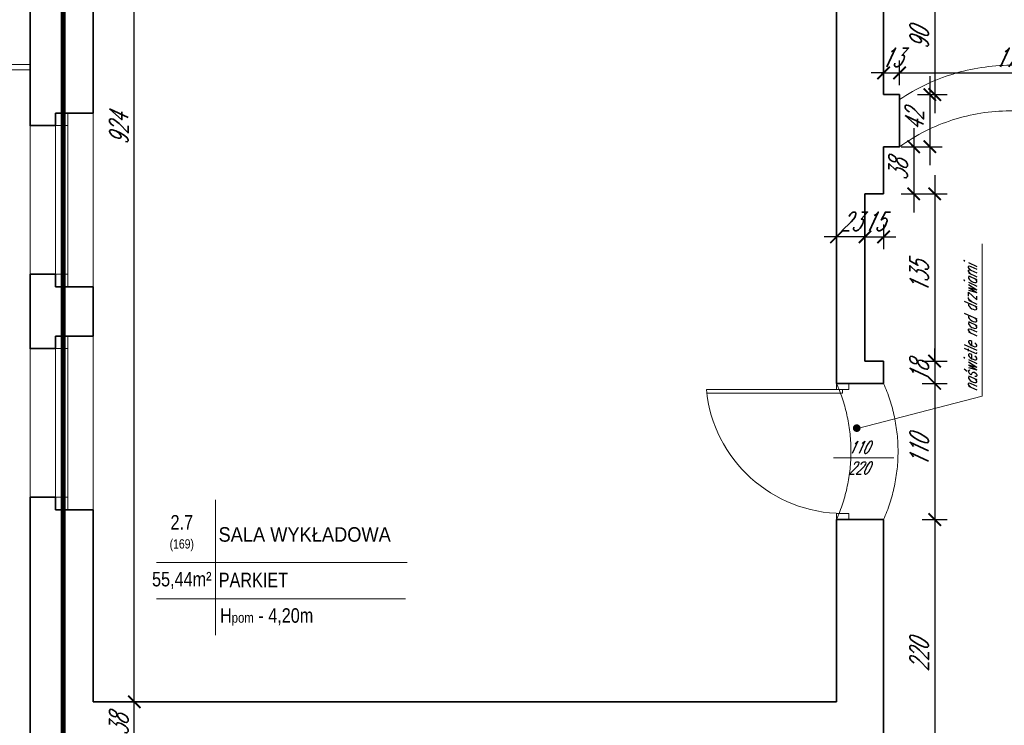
# Model space of a CAD drawing. Header units: millimetres. Extents: x 402 to 79005, y -7782 to 89952.
# Tile 128 of 256: x 26769 to 27564, y 22507 to 23076. Entities that reach past the tile are written whole.
import ezdxf

# ---------------------------------------------------------------- set-up
doc = ezdxf.new("R2010")
doc.units = ezdxf.units.MM
doc.header["$LTSCALE"] = 10
doc.linetypes.add('DASHED', pattern=[19.05, 12.7, -6.35])
doc.layers.get('0').update_dxf_attribs({"lineweight": 0})
doc.layers.get('Defpoints').update_dxf_attribs({"color": 253})
for name, color, linetype, lineweight in [('01 parter - ściany', 253, 'Continuous', 35), ('03-01_okna', 253, 'Continuous', 15), ('03_drzwi', 253, 'Continuous', 15), ('04-1_widok', 253, 'Continuous', 5), ('04-2_nad', 253, 'DASHED', 5), ('05-01_wymiary', 253, 'Continuous', 5), ('05-03_opis', 253, 'Continuous', 5), ('0_A_GRANICA OPRACOWANIA', 1, 'Continuous', 0), ('0_A_ŚCIANY ', 253, 'Continuous', 30)]:
    doc.layers.add(name, color=color, linetype=linetype, lineweight=lineweight)
doc.styles.add('ariel', font='ARIAL.TTF', dxfattribs={"width": 0.8})
doc.styles.add('ariel_wym', font='simplex.shx', dxfattribs={"width": 0.65, "oblique": 25})
doc.dimstyles.new('ariel 50 wnętrze', dxfattribs={"dimtxt": 15, "dimasz": 10, "dimexe": 10, "dimexo": 0, "dimgap": 5, "dimtad": 1, "dimdec": 1, "dimrnd": 0.5, "dimtxsty": 'ariel_wym', "dimblk": 'ARCHTICK', "dimcen": 2.5, "dimdle": 15, "dimazin": 0, "dimtfac": 1, "dimtdec": 1, "dimtix": 1, "dimtmove": 0, "dimatfit": 3, "dimldrblk": 'DOT', "dimfxl": 0, "dimarcsym": 0})

# ---------------------------------------------------------------- blocks, each defined once
blk = doc.blocks.new('_ArchTick')
at = {"color": 0, "linetype": 'ByBlock', "const_width": 0.15}
blk.add_lwpolyline([(-0.5, -0.5), (0.5, 0.5)], dxfattribs=at)
blk = doc.blocks.new('*D2404')
at = {"layer": '05-01_wymiary', "color": 0, "lineweight": -2}
for p, q in [((27507.3, 23120.69), (27507.3, 23000.69)), ((27497.3, 23105.69), (27517.3, 23105.69)), ((27497.3, 23015.69), (27517.3, 23015.69))]:
    blk.add_line(p, q, dxfattribs=at)
at = {"layer": 'Defpoints', "color": 0}
for p in [(27466, 23105.69), (27479, 23015.69), (27507.3, 23015.69)]:
    blk.add_point(p, dxfattribs=at)
at = {"layer": '05-01_wymiary', "color": 0, "lineweight": -2, "xscale": 10, "yscale": 10, "zscale": 10}
for p, rotation in [((27507.3, 23105.69), 90), ((27507.3, 23015.69), 270)]:
    blk.add_blockref('_ArchTick', p, dxfattribs=dict(at, rotation=rotation))
at = {"layer": '05-01_wymiary', "color": 0, "insert": (27494.8, 23060.69), "char_height": 15, "attachment_point": 5, "rotation": 90, "style": 'ariel_wym'}
blk.add_mtext('90', dxfattribs=at)
blk = doc.blocks.new('_Dot')
at = {"color": 0, "linetype": 'ByBlock', "lineweight": -2}
blk.add_line((-0.5, 0), (-1, 0), dxfattribs=at)
at = {"color": 0, "linetype": 'ByBlock', "const_width": 0.5}
blk.add_lwpolyline([(-0.25, 0, 1), (0.25, 0, 1)], format="xyb", close=True, dxfattribs=at)
blk = doc.blocks.new('*D2405')
at = {"layer": '05-01_wymiary', "color": 0, "lineweight": -2}
for p, q in [((27503.34, 23030.69), (27503.34, 22958.69)), ((27493.34, 23015.69), (27513.34, 23015.69)), ((27493.34, 22973.69), (27513.34, 22973.69))]:
    blk.add_line(p, q, dxfattribs=at)
at = {"layer": 'Defpoints', "color": 0}
for p in [(27479, 23015.69), (27479, 22973.69), (27503.34, 22973.69)]:
    blk.add_point(p, dxfattribs=at)
at = {"layer": '05-01_wymiary', "color": 0, "lineweight": -2, "xscale": 10, "yscale": 10, "zscale": 10}
for p, rotation in [((27503.34, 23015.69), 90), ((27503.34, 22973.69), 270)]:
    blk.add_blockref('_ArchTick', p, dxfattribs=dict(at, rotation=rotation))
at = {"layer": '05-01_wymiary', "color": 0, "insert": (27490.84, 22994.69), "char_height": 15, "attachment_point": 5, "rotation": 90, "style": 'ariel_wym'}
blk.add_mtext('42', dxfattribs=at)
blk = doc.blocks.new('*D2406')
at = {"layer": '05-01_wymiary', "color": 0, "lineweight": -2}
for p, q in [((27490.34, 22988.69), (27490.34, 22920.69)), ((27480.34, 22973.69), (27500.34, 22973.69)), ((27480.34, 22935.69), (27500.34, 22935.69))]:
    blk.add_line(p, q, dxfattribs=at)
at = {"layer": 'Defpoints', "color": 0}
for p in [(27466, 22973.69), (27466, 22935.69), (27490.34, 22935.69)]:
    blk.add_point(p, dxfattribs=at)
at = {"layer": '05-01_wymiary', "color": 0, "lineweight": -2, "xscale": 10, "yscale": 10, "zscale": 10}
for p, rotation in [((27490.34, 22973.69), 90), ((27490.34, 22935.69), 270)]:
    blk.add_blockref('_ArchTick', p, dxfattribs=dict(at, rotation=rotation))
at = {"layer": '05-01_wymiary', "color": 0, "insert": (27477.84, 22954.69), "char_height": 15, "attachment_point": 5, "rotation": 90, "style": 'ariel_wym'}
blk.add_mtext('38', dxfattribs=at)
blk = doc.blocks.new('*D2407')
at = {"layer": '05-01_wymiary', "color": 0, "lineweight": -2}
for p, q in [((27507.3, 22950.69), (27507.3, 22785.69)), ((27497.3, 22935.69), (27517.3, 22935.69)), ((27497.3, 22800.69), (27517.3, 22800.69))]:
    blk.add_line(p, q, dxfattribs=at)
at = {"layer": 'Defpoints', "color": 0}
for p in [(27466, 22935.69), (27466, 22800.69), (27507.3, 22800.69)]:
    blk.add_point(p, dxfattribs=at)
at = {"layer": '05-01_wymiary', "color": 0, "lineweight": -2, "xscale": 10, "yscale": 10, "zscale": 10}
for p, rotation in [((27507.3, 22935.69), 90), ((27507.3, 22800.69), 270)]:
    blk.add_blockref('_ArchTick', p, dxfattribs=dict(at, rotation=rotation))
at = {"layer": '05-01_wymiary', "color": 0, "insert": (27494.8, 22868.19), "char_height": 15, "attachment_point": 5, "rotation": 90, "style": 'ariel_wym'}
blk.add_mtext('135', dxfattribs=at)
blk = doc.blocks.new('*D2408')
at = {"layer": '05-01_wymiary', "color": 0, "lineweight": -2}
for p, q in [((27507.3, 22800.69), (27507.3, 22810.69)), ((27497.3, 22800.69), (27517.3, 22800.69)), ((27507.3, 22800.69), (27507.3, 22782.69)), ((27497.3, 22782.69), (27517.3, 22782.69)), ((27507.3, 22782.69), (27507.3, 22772.69))]:
    blk.add_line(p, q, dxfattribs=at)
at = {"layer": 'Defpoints', "color": 0}
for p in [(27466, 22800.69), (27466, 22782.69), (27507.3, 22782.69)]:
    blk.add_point(p, dxfattribs=at)
at = {"layer": '05-01_wymiary', "color": 0, "lineweight": -2, "xscale": 10, "yscale": 10, "zscale": 10}
for p, rotation in [((27507.3, 22800.69), 270), ((27507.3, 22782.69), 90)]:
    blk.add_blockref('_ArchTick', p, dxfattribs=dict(at, rotation=rotation))
at = {"layer": '05-01_wymiary', "color": 0, "insert": (27494.8, 22791.69), "char_height": 15, "attachment_point": 5, "rotation": 90, "style": 'ariel_wym'}
blk.add_mtext('18', dxfattribs=at)
blk = doc.blocks.new('*D2409')
at = {"layer": '05-01_wymiary', "color": 0, "lineweight": -2}
for p, q in [((27507.3, 22797.69), (27507.3, 22657.69)), ((27497.3, 22782.69), (27517.3, 22782.69)), ((27497.3, 22672.69), (27517.3, 22672.69))]:
    blk.add_line(p, q, dxfattribs=at)
at = {"layer": 'Defpoints', "color": 0}
for p in [(27466, 22782.69), (27466, 22672.69), (27507.3, 22672.69)]:
    blk.add_point(p, dxfattribs=at)
at = {"layer": '05-01_wymiary', "color": 0, "lineweight": -2, "xscale": 10, "yscale": 10, "zscale": 10}
for p, rotation in [((27507.3, 22782.69), 90), ((27507.3, 22672.69), 270)]:
    blk.add_blockref('_ArchTick', p, dxfattribs=dict(at, rotation=rotation))
at = {"layer": '05-01_wymiary', "color": 0, "insert": (27494.8, 22727.69), "char_height": 15, "attachment_point": 5, "rotation": 90, "style": 'ariel_wym'}
blk.add_mtext('110', dxfattribs=at)
blk = doc.blocks.new('*D2410')
at = {"layer": '05-01_wymiary', "color": 0, "lineweight": -2}
for p, q in [((27507.3, 22687.69), (27507.3, 22437.69)), ((27497.3, 22672.69), (27517.3, 22672.69)), ((27497.3, 22452.69), (27517.3, 22452.69))]:
    blk.add_line(p, q, dxfattribs=at)
at = {"layer": 'Defpoints', "color": 0}
for p in [(27466, 22672.69), (27466, 22452.69), (27507.3, 22452.69)]:
    blk.add_point(p, dxfattribs=at)
at = {"layer": '05-01_wymiary', "color": 0, "lineweight": -2, "xscale": 10, "yscale": 10, "zscale": 10}
for p, rotation in [((27507.3, 22672.69), 90), ((27507.3, 22452.69), 270)]:
    blk.add_blockref('_ArchTick', p, dxfattribs=dict(at, rotation=rotation))
at = {"layer": '05-01_wymiary', "color": 0, "insert": (27494.8, 22562.69), "char_height": 15, "attachment_point": 5, "rotation": 90, "style": 'ariel_wym'}
blk.add_mtext('220', dxfattribs=at)
blk = doc.blocks.new('*D1849')
at = {"layer": '05-01_wymiary', "color": 0, "lineweight": -2}
for p, q in [((27466, 23023.24), (27466, 23043.24)), ((27479, 23023.24), (27479, 23043.24)), ((27466, 23033.24), (27456, 23033.24)), ((27466, 23033.24), (27479, 23033.24)), ((27479, 23033.24), (27489, 23033.24))]:
    blk.add_line(p, q, dxfattribs=at)
at = {"layer": 'Defpoints', "color": 0}
for p in [(27479, 23033.24), (27466, 23015.69), (27479, 23015.69)]:
    blk.add_point(p, dxfattribs=at)
at = {"layer": '05-01_wymiary', "color": 0, "lineweight": -2, "xscale": 10, "yscale": 10, "zscale": 10}
blk.add_blockref('_ArchTick', (27466, 23033.24), dxfattribs=at)
at = {"layer": '05-01_wymiary', "color": 0, "lineweight": -2, "xscale": 10, "yscale": 10, "zscale": 10, "rotation": 180}
blk.add_blockref('_ArchTick', (27479, 23033.24), dxfattribs=at)
at = {"layer": '05-01_wymiary', "color": 0, "insert": (27472.5, 23045.74), "char_height": 15, "attachment_point": 5, "style": 'ariel_wym'}
blk.add_mtext('13', dxfattribs=at)
blk = doc.blocks.new('*D1850')
at = {"layer": '05-01_wymiary', "color": 0, "lineweight": -2}
for p, q in [((27479, 23023.24), (27479, 23043.24)), ((27658, 23023.24), (27658, 23043.24)), ((27464, 23033.24), (27673, 23033.24))]:
    blk.add_line(p, q, dxfattribs=at)
at = {"layer": 'Defpoints', "color": 0}
for p in [(27658, 23033.24), (27479, 23015.69), (27658, 23012.57)]:
    blk.add_point(p, dxfattribs=at)
at = {"layer": '05-01_wymiary', "color": 0, "lineweight": -2, "xscale": 10, "yscale": 10, "zscale": 10, "rotation": 180}
blk.add_blockref('_ArchTick', (27479, 23033.24), dxfattribs=at)
at = {"layer": '05-01_wymiary', "color": 0, "lineweight": -2, "xscale": 10, "yscale": 10, "zscale": 10}
blk.add_blockref('_ArchTick', (27658, 23033.24), dxfattribs=at)
at = {"layer": '05-01_wymiary', "color": 0, "insert": (27568.5, 23045.74), "char_height": 15, "attachment_point": 5, "style": 'ariel_wym'}
blk.add_mtext('179', dxfattribs=at)
blk = doc.blocks.new('*D1852')
at = {"layer": '05-01_wymiary', "color": 0, "lineweight": -2}
for p, q in [((27451, 22910.91), (27451, 22890.91)), ((27466, 22910.91), (27466, 22890.91)), ((27451, 22900.91), (27441, 22900.91)), ((27451, 22900.91), (27466, 22900.91)), ((27466, 22900.91), (27476, 22900.91))]:
    blk.add_line(p, q, dxfattribs=at)
at = {"layer": 'Defpoints', "color": 0}
for p in [(27451, 22935.69), (27466, 22935.69), (27466, 22900.91)]:
    blk.add_point(p, dxfattribs=at)
at = {"layer": '05-01_wymiary', "color": 0, "lineweight": -2, "xscale": 10, "yscale": 10, "zscale": 10}
blk.add_blockref('_ArchTick', (27451, 22900.91), dxfattribs=at)
at = {"layer": '05-01_wymiary', "color": 0, "lineweight": -2, "xscale": 10, "yscale": 10, "zscale": 10, "rotation": 180}
blk.add_blockref('_ArchTick', (27466, 22900.91), dxfattribs=at)
at = {"layer": '05-01_wymiary', "color": 0, "insert": (27458.5, 22913.41), "char_height": 15, "attachment_point": 5, "style": 'ariel_wym'}
blk.add_mtext('15', dxfattribs=at)
blk = doc.blocks.new('*D1853')
at = {"layer": '05-01_wymiary', "color": 0, "lineweight": -2}
for p, q in [((27428, 22890.91), (27428, 22910.91)), ((27451, 22910.91), (27451, 22890.91)), ((27428, 22900.91), (27418, 22900.91)), ((27451, 22900.91), (27428, 22900.91)), ((27451, 22900.91), (27461, 22900.91))]:
    blk.add_line(p, q, dxfattribs=at)
at = {"layer": 'Defpoints', "color": 0}
for p in [(27451, 22935.69), (27428, 22900.91), (27428, 22782.69)]:
    blk.add_point(p, dxfattribs=at)
at = {"layer": '05-01_wymiary', "color": 0, "lineweight": -2, "xscale": 10, "yscale": 10, "zscale": 10}
blk.add_blockref('_ArchTick', (27428, 22900.91), dxfattribs=at)
at = {"layer": '05-01_wymiary', "color": 0, "lineweight": -2, "xscale": 10, "yscale": 10, "zscale": 10, "rotation": 180}
blk.add_blockref('_ArchTick', (27451, 22900.91), dxfattribs=at)
at = {"layer": '05-01_wymiary', "color": 0, "insert": (27439.5, 22913.41), "char_height": 15, "attachment_point": 5, "style": 'ariel_wym'}
blk.add_mtext('23', dxfattribs=at)
blk = doc.blocks.new('*D2048')
at = {"layer": '05-01_wymiary', "color": 0, "lineweight": -2}
for p, q in [((26861.15, 22472.69), (26861.15, 22540.69)), ((26861.15, 22525.69), (26851.15, 22525.69)), ((26861.15, 22487.69), (26851.15, 22487.69))]:
    blk.add_line(p, q, dxfattribs=at)
at = {"layer": 'Defpoints', "color": 0}
for p in [(26861.15, 22525.69), (26861.15, 22525.69), (26861.15, 22487.69)]:
    blk.add_point(p, dxfattribs=at)
at = {"layer": '05-01_wymiary', "color": 0, "lineweight": -2, "xscale": 10, "yscale": 10, "zscale": 10}
for p, rotation in [((26861.15, 22525.69), 90), ((26861.15, 22487.69), 270)]:
    blk.add_blockref('_ArchTick', p, dxfattribs=dict(at, rotation=rotation))
at = {"layer": '05-01_wymiary', "color": 0, "insert": (26848.65, 22506.69), "char_height": 15, "attachment_point": 5, "rotation": 90, "style": 'ariel_wym'}
blk.add_mtext('38', dxfattribs=at)
blk = doc.blocks.new('*D2049')
at = {"layer": '05-01_wymiary', "color": 0, "lineweight": -2}
for p, q in [((26861.15, 22510.69), (26861.15, 23464.69)), ((26861.15, 23449.69), (26851.15, 23449.69)), ((26861.15, 22525.69), (26851.15, 22525.69))]:
    blk.add_line(p, q, dxfattribs=at)
at = {"layer": 'Defpoints', "color": 0}
for p in [(26861.15, 23449.69), (26861.15, 23449.69), (26861.15, 22525.69)]:
    blk.add_point(p, dxfattribs=at)
at = {"layer": '05-01_wymiary', "color": 0, "lineweight": -2, "xscale": 10, "yscale": 10, "zscale": 10}
for p, rotation in [((26861.15, 23449.69), 90), ((26861.15, 22525.69), 270)]:
    blk.add_blockref('_ArchTick', p, dxfattribs=dict(at, rotation=rotation))
at = {"layer": '05-01_wymiary', "color": 0, "insert": (26848.65, 22987.69), "char_height": 15, "attachment_point": 5, "rotation": 90, "style": 'ariel_wym'}
blk.add_mtext('924', dxfattribs=at)

msp = doc.modelspace()

# ---------------------------------------------------------------- hatches: boundary and pattern name
at = {"layer": '03_drzwi'}
msp.add_hatch(color=256, dxfattribs=at).paths.add_polyline_path([(27447.51, 22746.54, 1), (27441.25, 22746.54, 1)])

# ---------------------------------------------------------------- linework, layer by layer
at = {"layer": '01 parter - ściany'}
for p, q in [((26777, 23130.69), (26777, 23000.69)), ((26828, 23130.69), (26828, 23000.69)), ((27428, 22782.69), (27428, 23105.69)), ((27466, 23015.69), (27466, 23105.69)), ((27479, 23015.69), (27466, 23015.69)), ((27479, 22973.69), (27479, 23015.69)), ((26797.5, 23000.69), (26828, 23000.69)), ((27466, 22935.69), (27466, 22973.69)), ((27466, 22973.69), (27479, 22973.69)), ((27451, 22800.69), (27451, 22935.69)), ((27451, 22935.69), (27466, 22935.69)), ((26777, 22860.69), (26777, 22820.69)), ((26797.5, 22860.69), (26828, 22860.69)), ((26828, 22860.69), (26828, 22820.69)), ((26797.5, 22820.69), (26828, 22820.69)), ((27466, 22800.69), (27451, 22800.69)), ((27466, 22782.69), (27466, 22800.69)), ((27466, 22782.69), (27428, 22782.69)), ((26777, 22680.69), (26777, 22525.69)), ((26797.5, 22680.69), (26828, 22680.69)), ((26828, 22680.69), (26828, 22525.69)), ((27428, 22525.69), (27428, 22672.69)), ((27466, 22672.69), (27428, 22672.69)), ((27466, 22452.69), (27466, 22672.69)), ((26777, 22525.69), (26777, 22487.69)), ((27428, 22525.69), (26828, 22525.69))]:
    msp.add_line(p, q, dxfattribs=at)
for points in [[(26797.5, 23000.69), (26797.5, 22990.69), (26777, 22990.69), (26777, 23000.69)], [(26797.5, 22860.69), (26797.5, 22870.69), (26777, 22870.69), (26777, 22860.69)], [(26797.5, 22820.69), (26797.5, 22810.69), (26777, 22810.69), (26777, 22820.69)], [(26797.5, 22680.69), (26797.5, 22690.69), (26777, 22690.69), (26777, 22680.69)]]:
    msp.add_lwpolyline(points, dxfattribs=at)
at = {"layer": '03-01_okna', "linetype": 'Continuous', "lineweight": 0}
for p, q in [((26777, 22860.69), (26777, 23000.69)), ((26797.5, 22860.69), (26797.5, 23000.69)), ((26807.5, 22860.69), (26807.5, 23000.69)), ((26807.5, 23000.69), (26807.5, 22990.69)), ((26807.5, 22990.69), (26797.5, 22990.69)), ((26802.5, 22870.69), (26802.5, 22990.69)), ((26807.5, 22870.69), (26797.5, 22870.69)), ((26807.5, 22860.69), (26807.5, 22870.69)), ((26777, 22680.69), (26777, 22820.69)), ((26797.5, 22680.69), (26797.5, 22820.69)), ((26807.5, 22680.69), (26807.5, 22820.69)), ((26807.5, 22820.69), (26807.5, 22810.69)), ((26807.5, 22810.69), (26797.5, 22810.69)), ((26802.5, 22690.69), (26802.5, 22810.69)), ((26807.5, 22690.69), (26797.5, 22690.69)), ((26807.5, 22680.69), (26807.5, 22690.69))]:
    msp.add_line(p, q, dxfattribs=at)
at = {"layer": '03_drzwi'}
for p, q in [((27545.75, 22772.32), (27545.75, 22895.29)), ((27428, 22777.69), (27428, 22782.69)), ((27438, 22782.69), (27438, 22777.69)), ((27433, 22777.69), (27323, 22777.69)), ((27433, 22774.69), (27323.33, 22774.73)), ((27438, 22777.69), (27428, 22777.69)), ((27433, 22774.69), (27433, 22777.69)), ((27444.91, 22746.19), (27545.75, 22772.32)), ((27425.72, 22722.48), (27474.2, 22722.48)), ((27428, 22672.69), (27428, 22677.69)), ((27428, 22677.69), (27438, 22677.69)), ((27438, 22677.69), (27438, 22672.69))]:
    msp.add_line(p, q, dxfattribs=at)
msp.add_arc((27433.22, 22788.44), 110.75, 185.56969, 269.88293, dxfattribs=at)
at = {"layer": '04-1_widok'}
for p, q in [((26828, 22860.69), (26828, 23000.69)), ((26828, 22680.69), (26828, 22820.69))]:
    msp.add_line(p, q, dxfattribs=at)
at = {"layer": '04-2_nad', "ltscale": 2}
for centre, radius, start, end in [((27569.16, 22878.89), 160.51, 56.39312, 124.17283), ((27568.68, 22849.18), 153.44, 54.80382, 125.76492), ((27304.71, 22727.69), 135, 335.95704, 24.04296), ((27342.71, 22727.69), 135, 335.95704, 24.04296)]:
    msp.add_arc(centre, radius, start, end, dxfattribs=at)
at = {"layer": '05-03_opis'}
for p, q in [((26926.7, 22688.57), (26926.7, 22579.37)), ((26879.07, 22638), (27081.35, 22638)), ((26878.95, 22608.82), (27080, 22608.82))]:
    msp.add_line(p, q, dxfattribs=at)
at = {"layer": '0_A_GRANICA OPRACOWANIA', "color": 1, "linetype": 'DASHED', "const_width": 4}
msp.add_lwpolyline([(25790.69, 23129.52), (26803.78, 23129.52), (26803.78, 21735.59), (25790.69, 21735.59)], close=True, dxfattribs=at)
at = {"layer": '0_A_ŚCIANY ', "lineweight": 0}
for points in [[(26777, 23040.12), (26667.26, 23040.12)], [(26668.91, 23035.62), (26777, 23035.62)]]:
    msp.add_lwpolyline(points, dxfattribs=at)

# ---------------------------------------------------------------- texts
at = {"layer": '03_drzwi', "insert": (27531.22, 22776.22), "char_height": 10, "width": 131.7964, "attachment_point": 1, "rotation": 90, "style": 'ariel_wym'}
msp.add_mtext('naświetle nad drzwiami', dxfattribs=at)
at = {"layer": '03_drzwi', "insert": (27437.62, 22736.14), "char_height": 10, "width": 46.1752, "attachment_point": 1, "style": 'ariel_wym'}
msp.add_mtext('110\\P220', dxfattribs=at)
at = {"layer": '05-03_opis', "char_height": 11.7117, "style": 'ariel'}
for s, insert, width, attachment_point in [('{\\fArial|b0|i0|c238|p34;2.7\\P\\H0.6404x;(169)}', (26899.47, 22661.75), 54.4563, 5), ('\\W0.9;{\\fArial|b0|i0|c238|p34;SALA WYKŁADOWA}', (26929.14, 22660.65), 178.3187, 4), ('{\\fArial|b0|i0|c238|p34;55,44m²}', (26899.47, 22623.55), 54.4563, 5), ('{\\fArial|b0|i0|c238|p34;PARKIET}', (26929.29, 22623.96), 161.3945, 4), ('{\\fArial|b0|i0|c238|p34; H\\H0.7x;pom\\H1.429x; - 4,20m}', (26926.7, 22594.09), 161.3945, 4)]:
    msp.add_mtext(s, dxfattribs=dict(at, insert=insert, width=width, attachment_point=attachment_point))

# ---------------------------------------------------------------- dimensions: what is measured, and where the dimension line sits
at = {"layer": '05-01_wymiary'}
for base, p1, p2, picture, middle in [((26861.15, 23449.69), (26861.15, 22525.69), (26861.15, 23449.69), '*D2049', (26848.65, 22987.69)), ((26861.15, 22525.69), (26861.15, 22487.69), (26861.15, 22525.69), '*D2048', (26848.65, 22506.69))]:
    dim = msp.add_linear_dim(base=base, p1=p1, p2=p2, angle=90, dimstyle='ariel 50 wnętrze', dxfattribs=at)
    dim.commit()
    dim.dimension.update_dxf_attribs({"geometry": picture, "text_midpoint": middle})
for base, p1, p2, picture, middle in [((27507.3, 23015.69), (27466, 23105.69), (27479, 23015.69), '*D2404', (27494.8, 23060.69)), ((27503.34, 22973.69), (27479, 23015.69), (27479, 22973.69), '*D2405', (27490.84, 22994.69)), ((27490.34, 22935.69), (27466, 22973.69), (27466, 22935.69), '*D2406', (27477.84, 22954.69)), ((27507.3, 22800.69), (27466, 22935.69), (27466, 22800.69), '*D2407', (27494.8, 22868.19)), ((27507.3, 22782.69), (27466, 22800.69), (27466, 22782.69), '*D2408', (27494.8, 22791.69)), ((27507.3, 22672.69), (27466, 22782.69), (27466, 22672.69), '*D2409', (27494.8, 22727.69)), ((27507.3, 22452.69), (27466, 22672.69), (27466, 22452.69), '*D2410', (27494.8, 22562.69))]:
    dim = msp.add_linear_dim(base=base, p1=p1, p2=p2, angle=90, dimstyle='ariel 50 wnętrze', override={"dimtmove": 1}, dxfattribs=at)
    dim.commit()
    dim.dimension.update_dxf_attribs({"geometry": picture, "text_midpoint": middle})
for base, p1, p2, picture, middle in [((27479, 23033.24), (27466, 23015.69), (27479, 23015.69), '*D1849', (27472.5, 23045.74)), ((27466, 22900.91), (27451, 22935.69), (27466, 22935.69), '*D1852', (27458.5, 22913.41))]:
    dim = msp.add_linear_dim(base=base, p1=p1, p2=p2, dimstyle='ariel 50 wnętrze', dxfattribs=at)
    dim.commit()
    dim.dimension.update_dxf_attribs({"geometry": picture, "text_midpoint": middle})
for base, p1, p2, picture, middle in [((27658, 23033.24), (27479, 23015.69), (27658, 23012.57), '*D1850', (27568.5, 23045.74)), ((27428, 22900.91), (27451, 22935.69), (27428, 22782.69), '*D1853', (27439.5, 22913.41))]:
    dim = msp.add_linear_dim(base=base, p1=p1, p2=p2, dimstyle='ariel 50 wnętrze', override={"dimtmove": 1}, dxfattribs=at)
    dim.commit()
    dim.dimension.update_dxf_attribs({"geometry": picture, "text_midpoint": middle})

doc.saveas('drawing.dxf')
